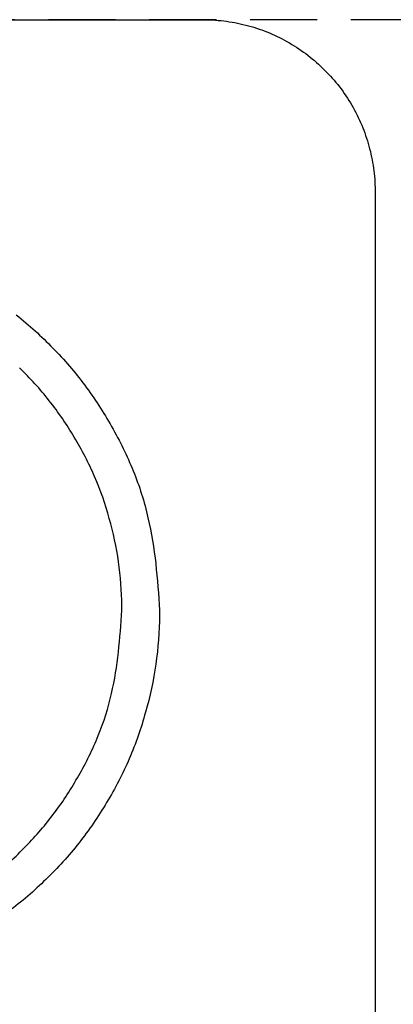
# Model space of a CAD drawing. Header units: millimetres. Extents: x -141 to 3170, y 1107 to 3747.
# Tile 8 of 10: x 2752 to 2890, y 2835 to 3202. Entities that reach past the tile are written whole.
import ezdxf

# ---------------------------------------------------------------- set-up
doc = ezdxf.new("R2010")
doc.units = ezdxf.units.MM
doc.header["$LTSCALE"] = 5
doc.linetypes.add('ČÁRKOVANÁX2', pattern=[1.5, 1, -0.5])
doc.layers.add('Značka', color=7, linetype='Continuous')

msp = doc.modelspace()

# ---------------------------------------------------------------- linework, layer by layer
at = {"layer": 'Značka', "color": 6, "linetype": 'ČÁRKOVANÁX2', "ltscale": 5}
msp.add_lwpolyline([(2899.69, 3202.2), (439.69, 3202.2), (439.69, 1377.2), (2899.69, 1377.2), (2899.69, 3202.2)], dxfattribs=at)
at = {"layer": 'Značka', "color": 251}
for points in [[(519.69, 3202.2), (2819.69, 3202.2), (2819.94, 3202.2), (2820.19, 3202.2, -0.032171), (2828.46, 3201.62, -0.03546), (2836.58, 3199.93, -0.036254), (2844.43, 3197.28, -0.034419), (2851.84, 3193.54, -0.0337), (2858.73, 3188.94, -0.034067), (2864.94, 3183.45, -0.034196), (2870.44, 3177.24, -0.034221), (2875.03, 3170.35, -0.034055), (2878.74, 3162.94, -0.033407), (2881.42, 3155.09, -0.034112), (2883.14, 3146.96, -0.036753), (2883.69, 3138.7), (2883.69, 3138.45), (2883.69, 3138.2), (2883.69, 2786.2)], [(2750.27, 3092.2, -0.034818), (2763.83, 3079.9, -0.034415), (2775.73, 3066.01, -0.032731), (2785.7, 3050.61, -0.034587), (2793.76, 3034.1, -0.040948), (2799.24, 3016.66, -0.031746), (2802.11, 2999.57, -0.010453), (2803.55, 2982.2), (2803.54, 2981.28), (2803.53, 2980.37, -0.032786), (2802.15, 2962.11, -0.035729), (2798.29, 2944.2, -0.036461), (2792.27, 2926.89, -0.034756), (2783.86, 2910.61, -0.034085), (2773.53, 2895.48, -0.034456), (2761.24, 2881.91, -0.034544), (2747.35, 2869.97, -0.034429)], [(2741.6, 2883.2, 0.034817), (2753.8, 2894.27, 0.034411), (2764.51, 2906.77, 0.032718), (2773.48, 2920.63, 0.034567), (2780.74, 2935.49, 0.040944), (2785.67, 2951.18, 0.031751), (2788.26, 2966.56, 0.010463), (2789.55, 2982.2), (2789.54, 2983.02), (2789.54, 2983.85, 0.032781), (2788.29, 3000.28, 0.035734), (2784.82, 3016.4, 0.036484), (2779.4, 3031.98, 0.034748), (2771.83, 3046.63, 0.034086), (2762.53, 3060.25, 0.034451), (2751.47, 3072.46, 0.034553)]]:
    msp.add_lwpolyline(points, format="xyb", dxfattribs=at)

doc.saveas('drawing.dxf')
